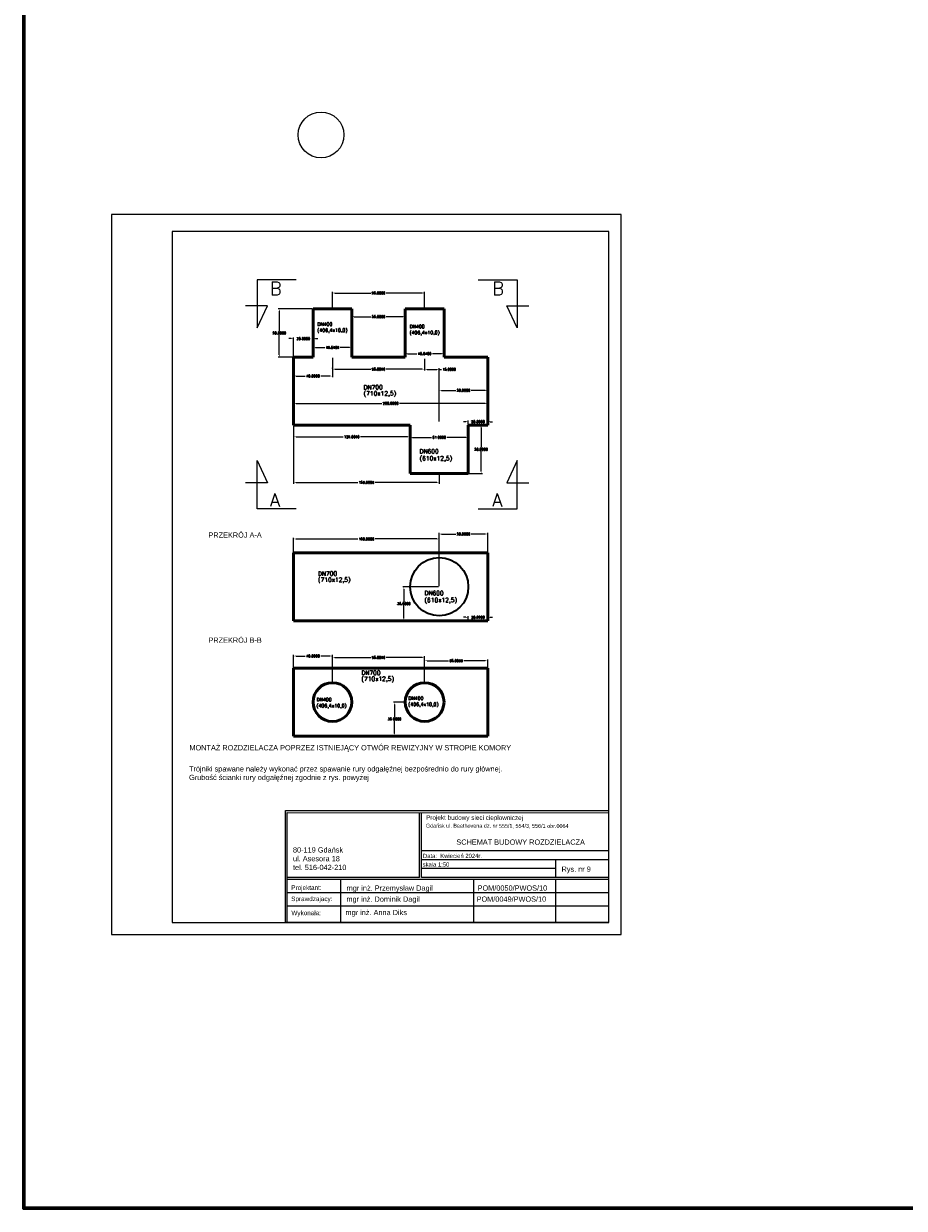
# Model space of a CAD drawing. Header units: metres. Extents: x 6538042 to 13082743, y 6022817 to 12049805.
# Tile 1 of 92: x 6538042 to 6538950, y 6022817 to 6024039. Entities that reach past the tile are written whole.
import ezdxf

# ---------------------------------------------------------------- set-up
doc = ezdxf.new("R2010")
doc.units = ezdxf.units.M
doc.header["$MEASUREMENT"] = 0
doc.layers.get('0').update_dxf_attribs({"linetype": 'CONTINUOUS', "lineweight": 18})
doc.layers.get('Defpoints').update_dxf_attribs({"linetype": 'CONTINUOUS'})
for name, color, linetype, lineweight in [('D - OPIS', 255, 'CONTINUOUS', 30), ('d-ciepłociag', 6, 'CONTINUOUS', 60), ('d-opis', 7, 'CONTINUOUS', 18), ('d-powrot', 5, 'CONTINUOUS', 53), ('opis', 7, 'CONTINUOUS', 18)]:
    doc.layers.add(name, color=color, linetype=linetype, lineweight=lineweight)
doc.layers.add('dg opis', color=7, linetype='CONTINUOUS')
doc.layers.add('Linie_tabeli', color=7, linetype='CONTINUOUS')
doc.layers.add('Linie_tabeli_druk', color=5, linetype='CONTINUOUS', plot=False)
doc.styles.get("Standard").update_dxf_attribs({"font": 'simplex.shx'})
doc.styles.add('Style-Arial', font='arial.ttf')
doc.dimstyles.get("Standard").update_dxf_attribs({"dimtxt": 0.18, "dimasz": 0.18, "dimexe": 0.18, "dimexo": 0.0625, "dimgap": 0.09, "dimtad": 0, "dimtih": 1, "dimtoh": 1, "dimdec": 4, "dimzin": 0, "dimdsep": 46, "dimtxsty": 'Standard', "dimcen": 0.09, "dimadec": 0, "dimazin": 0, "dimtfac": 1, "dimtdec": 4, "dimtofl": 0, "dimtmove": 0, "dimatfit": 3, "dimfxl": 1, "dimtolj": 1, "dimtzin": 0, "dimarcsym": 0})

# ---------------------------------------------------------------- blocks, each defined once
blk = doc.blocks.new('*D1176')
at = {"layer": 'd-opis', "color": 0, "lineweight": -2, "transparency": 16777216}
for p, q in [((6538317.8, 6023714), (6538315.3, 6023714)), ((6538320.3, 6023695.4), (6538320.3, 6023715.3)), ((6538340.3, 6023695.4), (6538340.3, 6023715.3)), ((6538342.8, 6023714), (6538345.3, 6023714))]:
    blk.add_line(p, q, dxfattribs=at)
at = {"layer": 'd-opis', "color": 0, "lineweight": 35, "transparency": 16777216}
for points in [[(6538317.8, 6023714.4), (6538317.8, 6023713.6), (6538320.3, 6023714)], [(6538342.8, 6023714.4), (6538342.8, 6023713.6), (6538340.3, 6023714)]]:
    blk.add_solid(points, dxfattribs=at)
at = {"layer": 'Defpoints', "color": 0, "lineweight": 35, "transparency": 16777216}
for p in [(6538340.3, 6023714), (6538320.3, 6023694.8), (6538340.3, 6023694.8)]:
    blk.add_point(p, dxfattribs=at)
at = {"layer": 'd-opis', "color": 0, "transparency": 16777216, "insert": (6538330.3, 6023714), "char_height": 2.5, "attachment_point": 5}
blk.add_mtext('\\A1;20.0000', dxfattribs=at)
blk = doc.blocks.new('*D1177')
at = {"layer": 'd-opis', "color": 0, "lineweight": -2, "transparency": 16777216}
for p, q in [((6538360.3, 6023745.4), (6538360.3, 6023762.3)), ((6538362.8, 6023761), (6538399.8, 6023761)), ((6538452.8, 6023761), (6538415.8, 6023761)), ((6538455.3, 6023745.4), (6538455.3, 6023762.3))]:
    blk.add_line(p, q, dxfattribs=at)
at = {"layer": 'd-opis', "color": 0, "lineweight": 35, "transparency": 16777216}
for points in [[(6538362.8, 6023761.5), (6538362.8, 6023760.6), (6538360.3, 6023761)], [(6538452.8, 6023761.5), (6538452.8, 6023760.6), (6538455.3, 6023761)]]:
    blk.add_solid(points, dxfattribs=at)
at = {"layer": 'Defpoints', "color": 0, "lineweight": 35, "transparency": 16777216}
for p in [(6538455.3, 6023761), (6538360.3, 6023744.8), (6538455.3, 6023744.8)]:
    blk.add_point(p, dxfattribs=at)
at = {"layer": 'd-opis', "color": 0, "transparency": 16777216, "insert": (6538407.8, 6023761), "char_height": 2.5, "attachment_point": 5}
blk.add_mtext('\\A1;95.0000', dxfattribs=at)
blk = doc.blocks.new('*D1178')
at = {"layer": 'd-opis', "color": 0, "lineweight": -2, "transparency": 16777216}
for p, q in [((6538380.3, 6023725.7), (6538380.3, 6023737.8)), ((6538382.8, 6023736.6), (6538399.8, 6023736.6)), ((6538432.8, 6023736.6), (6538415.8, 6023736.6)), ((6538435.3, 6023725.7), (6538435.3, 6023737.8))]:
    blk.add_line(p, q, dxfattribs=at)
at = {"layer": 'd-opis', "color": 0, "lineweight": 35, "transparency": 16777216}
for points in [[(6538382.8, 6023737), (6538382.8, 6023736.1), (6538380.3, 6023736.6)], [(6538432.8, 6023737), (6538432.8, 6023736.1), (6538435.3, 6023736.6)]]:
    blk.add_solid(points, dxfattribs=at)
at = {"layer": 'Defpoints', "color": 0, "lineweight": 35, "transparency": 16777216}
for p in [(6538435.3, 6023736.6), (6538380.3, 6023725.1), (6538435.3, 6023725.1)]:
    blk.add_point(p, dxfattribs=at)
at = {"layer": 'd-opis', "color": 0, "transparency": 16777216, "insert": (6538407.8, 6023736.6), "char_height": 2.5, "attachment_point": 5}
blk.add_mtext('\\A1;55.0000', dxfattribs=at)
blk = doc.blocks.new('*D1179')
at = {"layer": 'd-opis', "color": 0, "lineweight": -2, "transparency": 16777216}
for p, q in [((6538339.7, 6023744.8), (6538304.4, 6023744.8)), ((6538305.6, 6023742.3), (6538305.6, 6023721.7)), ((6538305.6, 6023697.3), (6538305.6, 6023717.9)), ((6538339.7, 6023694.8), (6538304.4, 6023694.8))]:
    blk.add_line(p, q, dxfattribs=at)
at = {"layer": 'd-opis', "color": 0, "lineweight": 35, "transparency": 16777216}
for points in [[(6538305.2, 6023742.3), (6538306, 6023742.3), (6538305.6, 6023744.8)], [(6538305.2, 6023697.3), (6538306, 6023697.3), (6538305.6, 6023694.8)]]:
    blk.add_solid(points, dxfattribs=at)
at = {"layer": 'Defpoints', "color": 0, "lineweight": 35, "transparency": 16777216}
for p in [(6538340.3, 6023744.8), (6538305.6, 6023694.8), (6538340.3, 6023694.8)]:
    blk.add_point(p, dxfattribs=at)
at = {"layer": 'd-opis', "color": 0, "transparency": 16777216, "insert": (6538305.6, 6023719.8), "char_height": 2.5, "attachment_point": 5}
blk.add_mtext('\\A1;50.0000', dxfattribs=at)
blk = doc.blocks.new('*D1181')
at = {"layer": 'd-opis', "color": 0, "lineweight": -2, "transparency": 16777216}
for p, q in [((6538500, 6023624.8), (6538514.8, 6023624.8)), ((6538513.5, 6023622.3), (6538513.5, 6023601.7)), ((6538513.5, 6023577.3), (6538513.5, 6023597.9)), ((6538500, 6023574.8), (6538514.8, 6023574.8))]:
    blk.add_line(p, q, dxfattribs=at)
at = {"layer": 'd-opis', "color": 0, "lineweight": 35, "transparency": 16777216}
for points in [[(6538513.1, 6023622.3), (6538513.9, 6023622.3), (6538513.5, 6023624.8)], [(6538513.1, 6023577.3), (6538513.9, 6023577.3), (6538513.5, 6023574.8)]]:
    blk.add_solid(points, dxfattribs=at)
at = {"layer": 'Defpoints', "color": 0, "lineweight": 35, "transparency": 16777216}
for p in [(6538499.3, 6023624.8), (6538499.3, 6023574.8), (6538513.5, 6023574.8)]:
    blk.add_point(p, dxfattribs=at)
at = {"layer": 'd-opis', "color": 0, "transparency": 16777216, "insert": (6538513.5, 6023599.8), "char_height": 2.5, "attachment_point": 5}
blk.add_mtext('\\A1;50.0000', dxfattribs=at)
blk = doc.blocks.new('*D1184')
at = {"layer": 'd-opis', "color": 0, "lineweight": -2, "transparency": 16777216}
for p, q in [((6538320.3, 6023659.2), (6538320.3, 6023645.9)), ((6538520.3, 6023659.2), (6538520.3, 6023645.9)), ((6538322.8, 6023647.2), (6538411.1, 6023647.2)), ((6538517.8, 6023647.2), (6538429.5, 6023647.2))]:
    blk.add_line(p, q, dxfattribs=at)
at = {"layer": 'd-opis', "color": 0, "lineweight": 35, "transparency": 16777216}
for points in [[(6538322.8, 6023647.6), (6538322.8, 6023646.8), (6538320.3, 6023647.2)], [(6538517.8, 6023647.6), (6538517.8, 6023646.8), (6538520.3, 6023647.2)]]:
    blk.add_solid(points, dxfattribs=at)
at = {"layer": 'Defpoints', "color": 0, "lineweight": 35, "transparency": 16777216}
for p in [(6538320.3, 6023659.8), (6538520.3, 6023659.8), (6538320.3, 6023647.2)]:
    blk.add_point(p, dxfattribs=at)
at = {"layer": 'd-opis', "color": 0, "transparency": 16777216, "insert": (6538420.3, 6023647.2), "char_height": 2.5, "attachment_point": 5}
blk.add_mtext('\\A1;200.0000', dxfattribs=at)
blk = doc.blocks.new('*D1185')
at = {"layer": 'd-opis', "color": 0, "lineweight": -2, "transparency": 16777216}
for p, q in [((6538497.8, 6023628.3), (6538495.3, 6023628.3)), ((6538500.3, 6023625.4), (6538500.3, 6023629.6)), ((6538520.3, 6023625.4), (6538520.3, 6023629.6)), ((6538522.8, 6023628.3), (6538525.3, 6023628.3))]:
    blk.add_line(p, q, dxfattribs=at)
at = {"layer": 'd-opis', "color": 0, "lineweight": 35, "transparency": 16777216}
for points in [[(6538497.8, 6023628.7), (6538497.8, 6023627.9), (6538500.3, 6023628.3)], [(6538522.8, 6023628.7), (6538522.8, 6023627.9), (6538520.3, 6023628.3)]]:
    blk.add_solid(points, dxfattribs=at)
at = {"layer": 'Defpoints', "color": 0, "lineweight": 35, "transparency": 16777216}
for p in [(6538500.3, 6023624.8), (6538520.3, 6023628.3), (6538520.3, 6023624.8)]:
    blk.add_point(p, dxfattribs=at)
at = {"layer": 'd-opis', "color": 0, "transparency": 16777216, "insert": (6538510.3, 6023628.3), "char_height": 2.5, "attachment_point": 5}
blk.add_mtext('\\A1;20.0000', dxfattribs=at)
blk = doc.blocks.new('*D1186')
at = {"layer": 'd-opis', "color": 0, "lineweight": -2, "transparency": 16777216}
for p, q in [((6538320.3, 6023624.2), (6538320.3, 6023611.4)), ((6538440.3, 6023624.2), (6538440.3, 6023611.4)), ((6538322.8, 6023612.7), (6538371.4, 6023612.7)), ((6538437.8, 6023612.7), (6538389.3, 6023612.7))]:
    blk.add_line(p, q, dxfattribs=at)
at = {"layer": 'd-opis', "color": 0, "lineweight": 35, "transparency": 16777216}
for points in [[(6538322.8, 6023613.1), (6538322.8, 6023612.3), (6538320.3, 6023612.7)], [(6538437.8, 6023613.1), (6538437.8, 6023612.3), (6538440.3, 6023612.7)]]:
    blk.add_solid(points, dxfattribs=at)
at = {"layer": 'Defpoints', "color": 0, "lineweight": 35, "transparency": 16777216}
for p in [(6538320.3, 6023624.8), (6538440.3, 6023624.8), (6538320.3, 6023612.7)]:
    blk.add_point(p, dxfattribs=at)
at = {"layer": 'd-opis', "color": 0, "transparency": 16777216, "insert": (6538380.3, 6023612.7), "char_height": 2.5, "attachment_point": 5}
blk.add_mtext('\\A1;120.0000', dxfattribs=at)
blk = doc.blocks.new('*D1187')
at = {"layer": 'd-opis', "color": 0, "lineweight": -2, "transparency": 16777216}
for p, q in [((6538320.3, 6023624.2), (6538320.3, 6023564.4)), ((6538470.3, 6023574.2), (6538470.3, 6023564.4)), ((6538322.8, 6023565.7), (6538386.4, 6023565.7)), ((6538467.8, 6023565.7), (6538404.3, 6023565.7))]:
    blk.add_line(p, q, dxfattribs=at)
at = {"layer": 'd-opis', "color": 0, "lineweight": 35, "transparency": 16777216}
for points in [[(6538322.8, 6023566.1), (6538322.8, 6023565.2), (6538320.3, 6023565.7)], [(6538467.8, 6023566.1), (6538467.8, 6023565.2), (6538470.3, 6023565.7)]]:
    blk.add_solid(points, dxfattribs=at)
at = {"layer": 'Defpoints', "color": 0, "lineweight": 35, "transparency": 16777216}
for p in [(6538320.3, 6023624.8), (6538470.3, 6023574.8), (6538470.3, 6023565.7)]:
    blk.add_point(p, dxfattribs=at)
at = {"layer": 'd-opis', "color": 0, "transparency": 16777216, "insert": (6538395.3, 6023565.7), "char_height": 2.5, "attachment_point": 5}
blk.add_mtext('\\A1;150.0000', dxfattribs=at)
blk = doc.blocks.new('*D1188')
at = {"layer": 'd-opis', "color": 0, "lineweight": -2, "transparency": 16777216}
for p, q in [((6538360.3, 6023694.1), (6538360.3, 6023674.2)), ((6538320.3, 6023675.7), (6538320.3, 6023674.2)), ((6538322.8, 6023675.4), (6538332.3, 6023675.4)), ((6538357.8, 6023675.4), (6538348.3, 6023675.4))]:
    blk.add_line(p, q, dxfattribs=at)
at = {"layer": 'd-opis', "color": 0, "lineweight": 13, "transparency": 16777216}
for points in [[(6538322.8, 6023675.8), (6538322.8, 6023675), (6538320.3, 6023675.4)], [(6538357.8, 6023675.8), (6538357.8, 6023675), (6538360.3, 6023675.4)]]:
    blk.add_solid(points, dxfattribs=at)
at = {"layer": 'Defpoints', "color": 0, "lineweight": 13, "transparency": 16777216}
for p in [(6538360.3, 6023694.7), (6538320.3, 6023676.3), (6538360.3, 6023675.4)]:
    blk.add_point(p, dxfattribs=at)
at = {"layer": 'd-opis', "color": 0, "transparency": 16777216, "insert": (6538340.3, 6023675.4), "char_height": 2.5, "attachment_point": 5}
blk.add_mtext('\\A1;40.0000', dxfattribs=at)
blk = doc.blocks.new('*D1189')
at = {"layer": 'd-opis', "color": 0, "lineweight": -2, "transparency": 16777216}
for p, q in [((6538360.3, 6023683.1), (6538360.3, 6023683.7)), ((6538362.8, 6023682.5), (6538399.8, 6023682.5)), ((6538452.8, 6023682.5), (6538415.8, 6023682.5)), ((6538455.3, 6023693.2), (6538455.3, 6023681.2))]:
    blk.add_line(p, q, dxfattribs=at)
at = {"layer": 'd-opis', "color": 0, "lineweight": 13, "transparency": 16777216}
for points in [[(6538362.8, 6023682.9), (6538362.8, 6023682.1), (6538360.3, 6023682.5)], [(6538452.8, 6023682.9), (6538452.8, 6023682.1), (6538455.3, 6023682.5)]]:
    blk.add_solid(points, dxfattribs=at)
at = {"layer": 'Defpoints', "color": 0, "lineweight": 13, "transparency": 16777216}
for p in [(6538360.3, 6023682.5), (6538455.3, 6023693.8), (6538455.3, 6023682.5)]:
    blk.add_point(p, dxfattribs=at)
at = {"layer": 'd-opis', "color": 0, "transparency": 16777216, "insert": (6538407.8, 6023682.5), "char_height": 2.5, "attachment_point": 5}
blk.add_mtext('\\A1;95.0000', dxfattribs=at)
blk = doc.blocks.new('*D1190')
at = {"layer": 'd-opis', "color": 0, "lineweight": -2, "transparency": 16777216}
for p, q in [((6538455.3, 6023693.2), (6538455.3, 6023681.1)), ((6538470.3, 6023628.6), (6538470.3, 6023683.6)), ((6538457.8, 6023682.3), (6538467.8, 6023682.3)), ((6538470.3, 6023682.3), (6538472.8, 6023682.3))]:
    blk.add_line(p, q, dxfattribs=at)
at = {"layer": 'd-opis', "color": 0, "lineweight": 13, "transparency": 16777216}
for points in [[(6538457.8, 6023682.7), (6538457.8, 6023681.9), (6538455.3, 6023682.3)], [(6538467.8, 6023682.7), (6538467.8, 6023681.9), (6538470.3, 6023682.3)]]:
    blk.add_solid(points, dxfattribs=at)
at = {"layer": 'Defpoints', "color": 0, "lineweight": 13, "transparency": 16777216}
for p in [(6538455.3, 6023693.8), (6538470.3, 6023682.3), (6538470.3, 6023628)]:
    blk.add_point(p, dxfattribs=at)
at = {"layer": 'd-opis', "color": 0, "transparency": 16777216, "insert": (6538480.6, 6023682.3), "char_height": 2.5, "attachment_point": 5}
blk.add_mtext('\\A1;15.0000', dxfattribs=at)
blk = doc.blocks.new('*D1191')
at = {"layer": 'd-opis', "color": 0, "lineweight": -2, "transparency": 16777216}
for p, q in [((6538470.3, 6023657.3), (6538470.3, 6023661.9)), ((6538472.8, 6023660.6), (6538487.3, 6023660.6)), ((6538517.8, 6023660.6), (6538503.3, 6023660.6)), ((6538520.3, 6023657.3), (6538520.3, 6023661.9))]:
    blk.add_line(p, q, dxfattribs=at)
at = {"layer": 'd-opis', "color": 0, "lineweight": 35, "transparency": 16777216}
for points in [[(6538472.8, 6023661), (6538472.8, 6023660.2), (6538470.3, 6023660.6)], [(6538517.8, 6023661), (6538517.8, 6023660.2), (6538520.3, 6023660.6)]]:
    blk.add_solid(points, dxfattribs=at)
at = {"layer": 'Defpoints', "color": 0, "lineweight": 35, "transparency": 16777216}
for p in [(6538520.3, 6023660.6), (6538470.3, 6023656.7), (6538520.3, 6023656.7)]:
    blk.add_point(p, dxfattribs=at)
at = {"layer": 'd-opis', "color": 0, "transparency": 16777216, "insert": (6538495.3, 6023660.6), "char_height": 2.5, "attachment_point": 5}
blk.add_mtext('\\A1;50.0000', dxfattribs=at)
blk = doc.blocks.new('*D1192')
at = {"layer": 'd-opis', "color": 0, "lineweight": -2, "transparency": 16777216}
for p, q in [((6538497.8, 6023426.7), (6538495.3, 6023426.7)), ((6538500.3, 6023423.8), (6538500.3, 6023427.9)), ((6538520.3, 6023423.8), (6538520.3, 6023427.9)), ((6538522.8, 6023426.7), (6538525.3, 6023426.7))]:
    blk.add_line(p, q, dxfattribs=at)
at = {"layer": 'd-opis', "color": 0, "lineweight": 13, "transparency": 16777216}
for points in [[(6538497.8, 6023427.1), (6538497.8, 6023426.2), (6538500.3, 6023426.7)], [(6538522.8, 6023427.1), (6538522.8, 6023426.2), (6538520.3, 6023426.7)]]:
    blk.add_solid(points, dxfattribs=at)
at = {"layer": 'Defpoints', "color": 0, "lineweight": 13, "transparency": 16777216}
for p in [(6538520.3, 6023426.7), (6538500.3, 6023423.1), (6538520.3, 6023423.1)]:
    blk.add_point(p, dxfattribs=at)
at = {"layer": 'd-opis', "color": 0, "transparency": 16777216, "insert": (6538510.3, 6023426.7), "char_height": 2.5, "attachment_point": 5}
blk.add_mtext('\\A1;20.0000', dxfattribs=at)
blk = doc.blocks.new('*D1193')
at = {"layer": 'd-opis', "color": 0, "lineweight": -2, "transparency": 16777216}
for p, q in [((6538470.3, 6023458.8), (6538470.3, 6023513.7)), ((6538472.8, 6023512.5), (6538487.3, 6023512.5)), ((6538517.8, 6023512.5), (6538503.3, 6023512.5)), ((6538520.3, 6023458.8), (6538520.3, 6023513.7))]:
    blk.add_line(p, q, dxfattribs=at)
at = {"layer": 'd-opis', "color": 0, "lineweight": 13, "transparency": 16777216}
for points in [[(6538472.8, 6023512.9), (6538472.8, 6023512.1), (6538470.3, 6023512.5)], [(6538517.8, 6023512.9), (6538517.8, 6023512.1), (6538520.3, 6023512.5)]]:
    blk.add_solid(points, dxfattribs=at)
at = {"layer": 'Defpoints', "color": 0, "lineweight": 13, "transparency": 16777216}
for p in [(6538520.3, 6023512.5), (6538470.3, 6023458.1), (6538520.3, 6023458.1)]:
    blk.add_point(p, dxfattribs=at)
at = {"layer": 'd-opis', "color": 0, "transparency": 16777216, "insert": (6538495.3, 6023512.5), "char_height": 2.5, "attachment_point": 5}
blk.add_mtext('\\A1;50.0000', dxfattribs=at)
blk = doc.blocks.new('*D1194')
at = {"layer": 'd-opis', "color": 0, "lineweight": -2, "transparency": 16777216}
for p, q in [((6538320.3, 6023458.8), (6538320.3, 6023508.7)), ((6538322.8, 6023507.4), (6538386.4, 6023507.4)), ((6538467.8, 6023507.4), (6538404.3, 6023507.4)), ((6538470.3, 6023458.8), (6538470.3, 6023508.7))]:
    blk.add_line(p, q, dxfattribs=at)
at = {"layer": 'd-opis', "color": 0, "lineweight": 13, "transparency": 16777216}
for points in [[(6538322.8, 6023507.8), (6538322.8, 6023507), (6538320.3, 6023507.4)], [(6538467.8, 6023507.8), (6538467.8, 6023507), (6538470.3, 6023507.4)]]:
    blk.add_solid(points, dxfattribs=at)
at = {"layer": 'Defpoints', "color": 0, "lineweight": 13, "transparency": 16777216}
for p in [(6538320.3, 6023507.4), (6538320.3, 6023458.1), (6538470.3, 6023458.1)]:
    blk.add_point(p, dxfattribs=at)
at = {"layer": 'd-opis', "color": 0, "transparency": 16777216, "insert": (6538395.3, 6023507.4), "char_height": 2.5, "attachment_point": 5}
blk.add_mtext('\\A1;150.0000', dxfattribs=at)
blk = doc.blocks.new('*D1195')
at = {"layer": 'd-opis', "color": 0, "lineweight": -2, "transparency": 16777216}
for p, q in [((6538469.7, 6023458.1), (6538432.7, 6023458.1)), ((6538433.9, 6023455.6), (6538433.9, 6023442.5)), ((6538433.9, 6023425.6), (6538433.9, 6023438.8)), ((6538469.7, 6023423.1), (6538432.7, 6023423.1))]:
    blk.add_line(p, q, dxfattribs=at)
at = {"layer": 'd-opis', "color": 0, "lineweight": 13, "transparency": 16777216}
for points in [[(6538433.5, 6023455.6), (6538434.3, 6023455.6), (6538433.9, 6023458.1)], [(6538433.5, 6023425.6), (6538434.3, 6023425.6), (6538433.9, 6023423.1)]]:
    blk.add_solid(points, dxfattribs=at)
at = {"layer": 'Defpoints', "color": 0, "lineweight": 13, "transparency": 16777216}
for p in [(6538470.3, 6023458.1), (6538433.9, 6023423.1), (6538470.3, 6023423.1)]:
    blk.add_point(p, dxfattribs=at)
at = {"layer": 'd-opis', "color": 0, "transparency": 16777216, "insert": (6538433.9, 6023440.6), "char_height": 2.5, "attachment_point": 5}
blk.add_mtext('\\A1;35.0000', dxfattribs=at)
blk = doc.blocks.new('*D1196')
at = {"layer": 'd-opis', "color": 0, "lineweight": -2, "transparency": 16777216}
for p, q in [((6538320.3, 6023339.8), (6538320.3, 6023387.9)), ((6538322.8, 6023386.7), (6538332.3, 6023386.7)), ((6538357.8, 6023386.7), (6538348.3, 6023386.7)), ((6538360.3, 6023359.8), (6538360.3, 6023387.9))]:
    blk.add_line(p, q, dxfattribs=at)
at = {"layer": 'd-opis', "color": 0, "lineweight": 13, "transparency": 16777216}
for points in [[(6538322.8, 6023387.1), (6538322.8, 6023386.2), (6538320.3, 6023386.7)], [(6538357.8, 6023387.1), (6538357.8, 6023386.2), (6538360.3, 6023386.7)]]:
    blk.add_solid(points, dxfattribs=at)
at = {"layer": 'Defpoints', "color": 0, "lineweight": 13, "transparency": 16777216}
for p in [(6538360.3, 6023386.7), (6538360.3, 6023359.2), (6538320.3, 6023339.2)]:
    blk.add_point(p, dxfattribs=at)
at = {"layer": 'd-opis', "color": 0, "transparency": 16777216, "insert": (6538340.3, 6023386.7), "char_height": 2.5, "attachment_point": 5}
blk.add_mtext('\\A1;40.0000', dxfattribs=at)
blk = doc.blocks.new('*D1197')
at = {"layer": 'd-opis', "color": 0, "lineweight": -2, "transparency": 16777216}
for p, q in [((6538360.3, 6023359.8), (6538360.3, 6023386.4)), ((6538362.8, 6023385.2), (6538399.8, 6023385.2)), ((6538452.8, 6023385.2), (6538415.8, 6023385.2)), ((6538455.3, 6023359.8), (6538455.3, 6023386.4))]:
    blk.add_line(p, q, dxfattribs=at)
at = {"layer": 'd-opis', "color": 0, "lineweight": 13, "transparency": 16777216}
for points in [[(6538362.8, 6023385.6), (6538362.8, 6023384.7), (6538360.3, 6023385.2)], [(6538452.8, 6023385.6), (6538452.8, 6023384.7), (6538455.3, 6023385.2)]]:
    blk.add_solid(points, dxfattribs=at)
at = {"layer": 'Defpoints', "color": 0, "lineweight": 13, "transparency": 16777216}
for p in [(6538455.3, 6023385.2), (6538360.3, 6023359.2), (6538455.3, 6023359.2)]:
    blk.add_point(p, dxfattribs=at)
at = {"layer": 'd-opis', "color": 0, "transparency": 16777216, "insert": (6538407.8, 6023385.2), "char_height": 2.5, "attachment_point": 5}
blk.add_mtext('\\A1;95.0000', dxfattribs=at)
blk = doc.blocks.new('*D1198')
at = {"layer": 'd-opis', "color": 0, "lineweight": -2, "transparency": 16777216}
for p, q in [((6538455.3, 6023359.8), (6538455.3, 6023383)), ((6538457.8, 6023381.8), (6538479.8, 6023381.8)), ((6538517.8, 6023381.8), (6538495.8, 6023381.8)), ((6538520.3, 6023340.5), (6538520.3, 6023383))]:
    blk.add_line(p, q, dxfattribs=at)
at = {"layer": 'd-opis', "color": 0, "lineweight": 13, "transparency": 16777216}
for points in [[(6538457.8, 6023382.2), (6538457.8, 6023381.4), (6538455.3, 6023381.8)], [(6538517.8, 6023382.2), (6538517.8, 6023381.4), (6538520.3, 6023381.8)]]:
    blk.add_solid(points, dxfattribs=at)
at = {"layer": 'Defpoints', "color": 0, "lineweight": 13, "transparency": 16777216}
for p in [(6538520.3, 6023381.8), (6538455.3, 6023359.2), (6538520.3, 6023339.8)]:
    blk.add_point(p, dxfattribs=at)
at = {"layer": 'd-opis', "color": 0, "transparency": 16777216, "insert": (6538487.8, 6023381.8), "char_height": 2.5, "attachment_point": 5}
blk.add_mtext('\\A1;65.0000', dxfattribs=at)
blk = doc.blocks.new('*D1199')
at = {"layer": 'd-opis', "color": 0, "lineweight": -2, "transparency": 16777216}
for p, q in [((6538434.7, 6023339.2), (6538423.1, 6023339.2)), ((6538424.3, 6023336.7), (6538424.3, 6023323.6)), ((6538424.3, 6023306.7), (6538424.3, 6023319.8)), ((6538454.7, 6023304.2), (6538423.1, 6023304.2))]:
    blk.add_line(p, q, dxfattribs=at)
at = {"layer": 'd-opis', "color": 0, "lineweight": 13, "transparency": 16777216}
for points in [[(6538423.9, 6023336.7), (6538424.7, 6023336.7), (6538424.3, 6023339.2)], [(6538423.9, 6023306.7), (6538424.7, 6023306.7), (6538424.3, 6023304.2)]]:
    blk.add_solid(points, dxfattribs=at)
at = {"layer": 'Defpoints', "color": 0, "lineweight": 13, "transparency": 16777216}
for p in [(6538435.3, 6023339.2), (6538424.3, 6023304.2), (6538455.3, 6023304.2)]:
    blk.add_point(p, dxfattribs=at)
at = {"layer": 'd-opis', "color": 0, "transparency": 16777216, "insert": (6538424.3, 6023321.7), "char_height": 2.5, "attachment_point": 5}
blk.add_mtext('\\A1;35.0000', dxfattribs=at)

msp = doc.modelspace()

# ---------------------------------------------------------------- linework, layer by layer
at = {"layer": 'd-ciepłociag', "color": 1, "linetype": 'Continuous'}
msp.add_lwpolyline([(6538042.23156, 6025634.92527), (6539856.82783, 6025634.92527), (6539856.82783, 6022817.20176), (6538042.23156, 6022817.20176)], close=True, dxfattribs=at)
at = {"layer": 'd-opis'}
for p, q in [((6538323.02759, 6023774.70005), (6538282.85084, 6023774.70005)), ((6538282.85084, 6023774.70005), (6538282.85084, 6023725.10321)), ((6538510.40931, 6023774.70005), (6538550.58606, 6023774.70005)), ((6538550.58606, 6023774.70005), (6538550.58606, 6023725.10321)), ((6538293.26086, 6023747.86911), (6538270.81435, 6023747.86911)), ((6538282.85084, 6023725.10321), (6538293.26086, 6023747.86911)), ((6538550.58606, 6023725.10321), (6538540.17604, 6023747.86911)), ((6538540.17604, 6023747.86911), (6538562.62255, 6023747.86911)), ((6538340.33649, 6023701.91509), (6538340.33649, 6023706.0542)), ((6538342.83649, 6023704.8042), (6538352.33052, 6023704.8042)), ((6538377.83645, 6023704.8042), (6538368.34242, 6023704.8042)), ((6538380.33645, 6023701.91509), (6538380.33645, 6023706.0542)), ((6538435.33645, 6023702.20707), (6538435.33645, 6023697.21085)), ((6538437.83645, 6023698.46085), (6538447.3305, 6023698.46085)), ((6538472.83645, 6023698.46085), (6538463.3424, 6023698.46085)), ((6538475.33645, 6023702.20707), (6538475.33645, 6023697.21085)), ((6538440.33645, 6023608.32256), (6538440.33645, 6023613.37575)), ((6538442.83645, 6023612.12575), (6538462.3305, 6023612.12575)), ((6538497.83645, 6023612.12575), (6538478.3424, 6023612.12575)), ((6538500.33645, 6023608.32256), (6538500.33645, 6023613.37575)), ((6538282.85084, 6023538.59194), (6538282.85084, 6023588.18878)), ((6538282.85084, 6023588.18878), (6538293.26086, 6023565.42288)), ((6538550.58606, 6023588.18878), (6538540.17604, 6023565.42288)), ((6538550.58606, 6023538.59194), (6538550.58606, 6023588.18878)), ((6538293.26086, 6023565.42288), (6538270.81435, 6023565.42288)), ((6538540.17604, 6023565.42288), (6538562.62255, 6023565.42288)), ((6538323.02759, 6023538.59194), (6538282.85084, 6023538.59194)), ((6538510.40931, 6023538.59194), (6538550.58606, 6023538.59194))]:
    msp.add_line(p, q, dxfattribs=at)
at = {"layer": 'd-opis', "lineweight": 13}
msp.add_circle((6538348.58975, 6023924.01615), 23.60836, dxfattribs=at)
at = {"layer": 'd-opis', "lineweight": 35}
for points in [[(6538342.83649, 6023705.22087), (6538342.83649, 6023704.38754), (6538340.33649, 6023704.8042)], [(6538377.83645, 6023705.22087), (6538377.83645, 6023704.38754), (6538380.33645, 6023704.8042)], [(6538437.83645, 6023698.87752), (6538437.83645, 6023698.04419), (6538435.33645, 6023698.46085)], [(6538472.83645, 6023698.87752), (6538472.83645, 6023698.04419), (6538475.33645, 6023698.46085)], [(6538442.83645, 6023612.54242), (6538442.83645, 6023611.70908), (6538440.33645, 6023612.12575)], [(6538497.83645, 6023612.54242), (6538497.83645, 6023611.70908), (6538500.33645, 6023612.12575)]]:
    msp.add_solid(points, dxfattribs=at)
at = {"layer": 'd-powrot'}
for p, q in [((6538340.33649, 6023694.80254), (6538340.33649, 6023744.79735)), ((6538340.33649, 6023744.79735), (6538380.33645, 6023744.79735)), ((6538380.33645, 6023694.80409), (6538380.33645, 6023744.79735)), ((6538435.33645, 6023694.80409), (6538435.33645, 6023744.79735)), ((6538435.33645, 6023744.79735), (6538475.33645, 6023744.79735)), ((6538475.33645, 6023694.80409), (6538475.33645, 6023744.79735)), ((6538320.33649, 6023694.80254), (6538340.33649, 6023694.80254)), ((6538340.33649, 6023694.80254), (6538320.33649, 6023694.80254)), ((6538320.33649, 6023694.80254), (6538320.33649, 6023624.80254)), ((6538380.33645, 6023694.80409), (6538435.33645, 6023694.80409)), ((6538475.33645, 6023694.80409), (6538520.33645, 6023694.80409)), ((6538520.33645, 6023694.80409), (6538520.33645, 6023624.80254)), ((6538320.33649, 6023624.80254), (6538440.33645, 6023624.80254)), ((6538440.33645, 6023574.80254), (6538440.33645, 6023624.80254)), ((6538440.33645, 6023624.80254), (6538440.33645, 6023574.80254)), ((6538500.33645, 6023574.80254), (6538500.33645, 6023624.80254)), ((6538500.33645, 6023624.80254), (6538520.33645, 6023624.80254)), ((6538440.33645, 6023574.80254), (6538500.33645, 6023574.80254)), ((6538320.33649, 6023493.13033), (6538340.33649, 6023493.13033)), ((6538340.33649, 6023493.13033), (6538320.33649, 6023493.13033)), ((6538320.33649, 6023493.13033), (6538320.33649, 6023423.13033)), ((6538340.33649, 6023493.13033), (6538520.33645, 6023493.13189)), ((6538520.33645, 6023493.13189), (6538520.33645, 6023423.13033)), ((6538320.33649, 6023423.13113), (6538500.33645, 6023423.13113)), ((6538500.33645, 6023423.13033), (6538520.33645, 6023423.13033)), ((6538320.33649, 6023374.21701), (6538340.33649, 6023374.21701)), ((6538340.33649, 6023374.21701), (6538320.33649, 6023374.21701)), ((6538320.33649, 6023374.21701), (6538320.33649, 6023304.21701)), ((6538340.33649, 6023374.21701), (6538520.33645, 6023374.21857)), ((6538520.33645, 6023374.21857), (6538520.33645, 6023304.21701)), ((6538320.33649, 6023304.21781), (6538520.33645, 6023304.21781))]:
    msp.add_line(p, q, dxfattribs=at)
at = {"layer": 'd-powrot', "lineweight": 35}
msp.add_circle((6538470.33645, 6023458.13111), 30, dxfattribs=at)
at = {"layer": 'd-powrot'}
for centre in [(6538360.33647, 6023339.21779), (6538455.33645, 6023339.21779)]:
    msp.add_circle(centre, 20, dxfattribs=at)
at = {"layer": 'Linie_tabeli'}
for p, q in [((6538311.89872, 6023227.35587), (6538645.16531, 6023227.35587)), ((6538313.74127, 6023225.51332), (6538645.16531, 6023224.8936))]:
    msp.add_line(p, q, dxfattribs=at)
msp.add_lwpolyline([(6538195.16531, 6023111.89507), (6538645.16531, 6023111.89507), (6538645.16531, 6023824.39507), (6538195.16531, 6023824.39507)], close=True, dxfattribs=at)
at = {"layer": 'Linie_tabeli_druk'}
msp.add_lwpolyline([(6538132.66531, 6023099.39507), (6538657.66531, 6023099.39507), (6538657.66531, 6023841.89507), (6538132.66531, 6023841.89507)], close=True, dxfattribs=at)
at = {"layer": 'opis', "color": 7}
for p, q in [((6538311.89872, 6023111.89507), (6538311.89872, 6023227.35587)), ((6538313.74127, 6023111.89507), (6538313.74127, 6023225.51332)), ((6538450.09022, 6023158.26012), (6538450.08975, 6023225.25836)), ((6538451.93278, 6023158.26012), (6538451.93278, 6023225.25492)), ((6538645.30621, 6023185.89859), (6538451.93278, 6023185.89842)), ((6538645.30621, 6023176.68583), (6538451.93278, 6023176.68565)), ((6538590.12428, 6023176.68565), (6538590.12428, 6023158.26012)), ((6538450.09022, 6023158.26012), (6538313.74127, 6023158.26012)), ((6538590.12428, 6023167.47288), (6538451.93278, 6023167.47288)), ((6538645.26834, 6023158.26012), (6538451.93278, 6023158.26012)), ((6538645.26834, 6023156.41756), (6538313.74127, 6023156.41756)), ((6538369.01787, 6023111.89507), (6538369.01787, 6023156.41756)), ((6538505.53618, 6023156.41756), (6538505.53618, 6023111.89507)), ((6538590.12428, 6023156.41756), (6538590.12428, 6023111.89507)), ((6538645.24251, 6023142.59871), (6538313.74127, 6023142.59841)), ((6538645.21669, 6023128.77926), (6538313.74127, 6023128.77926)), ((6538645.21669, 6023111.89507), (6538311.89872, 6023111.89507))]:
    msp.add_line(p, q, dxfattribs=at)

# ---------------------------------------------------------------- texts
at = {"color": 7, "lineweight": 40, "style": 'Style-Arial'}
for s, p in [('PRZEKRÓJ A-A', (6538232.57031, 6023508.73414)), ('PRZEKRÓJ B-B', (6538232.57031, 6023400.35227)), ('MONTAŻ ROZDZIELACZA POPRZEZ ISTNIEJĄCY OTWÓR REWIZYJNY W STROPIE KOMORY', (6538212.97836, 6023289.40385)), ('Trójniki spawane należy wykonać przez spawanie rury odgałęźnej bezpośrednio do rury głównej.  ', (6538212.5595, 6023267.62739)), ('Grubość ścianki rury odgałęźnej zgodnie z rys. powyżej', (6538212.5595, 6023258.81705)), ('SCHEMAT BUDOWY ROZDZIELACZA', (6538488.02247, 6023192.12511)), ('Rys. nr 9', (6538596.3992, 6023164.21028))]:
    msp.add_text(s, height=5.4, dxfattribs=at).set_placement(p)
at = {"color": 7, "style": 'Style-Arial'}
for s, p in [('80-119 Gdańsk', (6538319.65658, 6023184.0545)), ('tel. 516-042-210', (6538319.65658, 6023166.02075)), ('ul. Asesora 18', (6538319.65658, 6023175.03762))]:
    msp.add_text(s, height=5.4101261, dxfattribs=at).set_placement(p)
at = {"color": 0, "style": 'Style-Arial'}
for s, p in [('Data:  Kwiecień 2024r. ', (6538453.65118, 6023178.4478)), ('skala 1:50', (6538453.31539, 6023169.55004))]:
    msp.add_text(s, height=4.32, rotation=0.03627825, dxfattribs=at).set_placement(p)
at = {"layer": 'D - OPIS', "color": 7, "linetype": 'Continuous', "lineweight": 30, "width": 247.7581642, "attachment_point": 1, "style": 'Style-Arial'}
for s, insert, char_height in [('Projektant:', (6538317.93504, 6023150.17476), 4.68), ('mgr inż. Przemysław Dagil                      POM/0050/PWOS/10', (6538374.95259, 6023150.14009), 5.4), ('Sprawdzajacy:', (6538317.84921, 6023138.63966), 4.68), ('mgr inż. Dominik Dagil                            POM/0049/PWOS/10', (6538374.76774, 6023138.72638), 5.4), ('Wykonała:', (6538318.0351, 6023124.14706), 4.68), (' mgr inż. Anna Diks                      ', (6538371.70258, 6023124.93333), 5.4)]:
    msp.add_mtext(s, dxfattribs=dict(at, insert=insert, char_height=char_height))
at = {"layer": 'd-opis'}
for s, height, rotation, p in [('B', 13.4616, 359.86804917, (6538295.80382, 6023758.93668)), ('B', 13.4616, 359.86804917, (6538524.92585, 6023758.93668)), ('(406,4x10,0)', 3.5421786, 0.13195081, (6538344.6098, 6023720.83665)), ('DN400', 3.542179, 0.13195081, (6538344.69603, 6023727.1051)), ('(406,4x10,0)', 3.5421786, 0.13195081, (6538439.65481, 6023718.42345)), ('DN400', 3.542179, 0.13195081, (6538439.74104, 6023724.6919)), ('(710x12,5)', 4.4872, 0.13195079, (6538392.36347, 6023655.23999)), ('DN700 ', 4.4872, 0.13195079, (6538392.36347, 6023661.54756)), ('DN600', 4.4872, 0.13195079, (6538450.01823, 6023595.49014)), ('(610x12,5)', 4.4872, 0.13195079, (6538450.01823, 6023588.29828)), ('A', 13.4616, 0.1319508, (6538295.83482, 6023540.89375)), ('A', 13.4616, 0.1319508, (6538524.95685, 6023540.89375)), ('(710x12,5)', 4.4872, 0.13195079, (6538345.38596, 6023463.14879)), ('DN700 ', 4.4872, 0.13195079, (6538345.38596, 6023469.45636)), ('DN600', 4.4872, 0.13195079, (6538455.07928, 6023449.33249)), ('(610x12,5)', 4.4872, 0.13195079, (6538455.07928, 6023442.14063)), ('(710x12,5)', 4.4872, 0.13195079, (6538390.11581, 6023360.90417)), ('DN700 ', 4.4872, 0.13195079, (6538390.11581, 6023367.21174)), ('DN400', 3.542179, 0.13195081, (6538343.86525, 6023339.98136)), ('DN400', 3.542179, 0.13195081, (6538438.51445, 6023341.3469)), ('(406,4x10,0)', 3.5421786, 0.13195081, (6538343.77902, 6023333.71291)), ('(406,4x10,0)', 3.5421786, 0.13195081, (6538438.42822, 6023335.07845))]:
    msp.add_text(s, height=height, rotation=rotation, dxfattribs=at).set_placement(p)
at = {"layer": 'd-opis', "char_height": 2.5, "attachment_point": 5}
for s, insert in [('\\A1;40.6400', (6538360.33647, 6023704.8042)), ('\\A1;40.6400', (6538455.33645, 6023698.46085)), ('\\A1;61.0000', (6538470.33645, 6023612.12575))]:
    msp.add_mtext(s, dxfattribs=dict(at, insert=insert))
at = {"layer": 'dg opis', "color": 7, "linetype": 'Continuous', "lineweight": 30, "attachment_point": 1, "rotation": 359.8637858, "style": 'Style-Arial'}
for s, insert, char_height, width in [('Projekt budowy sieci ciepłowniczej ', (6538456.85671, 6023222.52984), 4.68, 247.7581642), ('Gdańsk ul. Beethovena dz. nr 555/1, 554/3, 556/1 obr.0064', (6538456.67298, 6023213.78778), 4, 167.1302161)]:
    msp.add_mtext(s, dxfattribs=dict(at, insert=insert, char_height=char_height, width=width))

# ---------------------------------------------------------------- dimensions: what is measured, and where the dimension line sits
at = {"layer": 'd-opis'}
for base, p1, p2, picture, middle in [((6538455.33645, 6023761.04602), (6538360.33647, 6023744.80409), (6538455.33645, 6023744.80409), '*D1177', (6538407.83646, 6023761.04602)), ((6538435.33645, 6023736.56418), (6538380.33645, 6023725.08155), (6538435.33645, 6023725.08155), '*D1178', (6538407.83645, 6023736.56418)), ((6538340.33649, 6023714.00492), (6538320.33649, 6023694.80254), (6538340.33649, 6023694.79735), '*D1176', (6538330.33649, 6023714.00492)), ((6538360.33647, 6023675.41101), (6538320.33649, 6023676.32725), (6538360.33647, 6023694.71978), '*D1188', (6538340.33648, 6023675.41101)), ((6538455.33645, 6023682.49135), (6538360.33647, 6023682.49135), (6538455.33645, 6023693.84156), '*D1189', (6538407.83646, 6023682.49135)), ((6538470.33645, 6023682.32305), (6538455.33645, 6023693.84156), (6538470.33645, 6023627.97873), '*D1190', (6538480.60431, 6023682.32305)), ((6538320.33649, 6023647.19563), (6538520.33645, 6023659.80331), (6538320.33649, 6023659.80331), '*D1184', (6538420.33647, 6023647.19563)), ((6538520.33645, 6023660.63183), (6538470.33645, 6023656.67358), (6538520.33645, 6023656.67358), '*D1191', (6538495.33645, 6023660.63183)), ((6538320.33649, 6023612.69673), (6538440.33645, 6023624.80254), (6538320.33649, 6023624.80254), '*D1186', (6538380.33647, 6023612.69673)), ((6538470.33645, 6023565.6508), (6538320.33649, 6023624.80254), (6538470.33645, 6023574.80254), '*D1187', (6538395.33647, 6023565.6508)), ((6538520.33645, 6023628.32238), (6538500.33645, 6023624.80254), (6538520.33645, 6023624.80254), '*D1185', (6538510.33645, 6023628.32238)), ((6538520.33645, 6023512.47577), (6538470.33645, 6023458.13111), (6538520.33645, 6023458.13111), '*D1193', (6538495.33645, 6023512.47577)), ((6538320.33649, 6023507.42729), (6538470.33645, 6023458.13111), (6538320.33649, 6023458.13033), '*D1194', (6538395.33647, 6023507.42729)), ((6538520.33645, 6023426.65018), (6538500.33645, 6023423.13033), (6538520.33645, 6023423.13033), '*D1192', (6538510.33645, 6023426.65018)), ((6538360.33647, 6023386.65633), (6538320.33649, 6023339.21701), (6538360.33647, 6023359.21779), '*D1196', (6538340.33648, 6023386.65633)), ((6538455.33645, 6023385.15444), (6538360.33647, 6023359.21779), (6538455.33645, 6023359.21779), '*D1197', (6538407.83646, 6023385.15444)), ((6538520.33645, 6023381.77512), (6538455.33645, 6023359.21779), (6538520.33645, 6023339.84279), '*D1198', (6538487.83645, 6023381.77512))]:
    dim = msp.add_linear_dim(base=base, p1=p1, p2=p2, dimstyle='Standard', override={"dimtxt": 2.5, "dimasz": 2.5, "dimexe": 1.25, "dimexo": 0.625, "dimgap": 0.625}, dxfattribs=at)
    dim.commit()
    dim.dimension.update_dxf_attribs({"geometry": picture, "text_midpoint": middle})
for base, p1, p2, picture, middle in [((6538305.61297, 6023694.79735), (6538340.33649, 6023744.79735), (6538340.33649, 6023694.79735), '*D1179', (6538305.61297, 6023719.79735)), ((6538513.52666, 6023574.80254), (6538499.33645, 6023624.80254), (6538499.33645, 6023574.80254), '*D1181', (6538513.52666, 6023599.80254)), ((6538433.92409, 6023423.13113), (6538470.33645, 6023458.13111), (6538470.33645, 6023423.13113), '*D1195', (6538433.92409, 6023440.63112)), ((6538424.32256, 6023304.21781), (6538435.33645, 6023339.21779), (6538455.33645, 6023304.21781), '*D1199', (6538424.32256, 6023321.7178))]:
    dim = msp.add_linear_dim(base=base, p1=p1, p2=p2, angle=90, dimstyle='Standard', override={"dimtxt": 2.5, "dimasz": 2.5, "dimexe": 1.25, "dimexo": 0.625, "dimgap": 0.625}, dxfattribs=at)
    dim.commit()
    dim.dimension.update_dxf_attribs({"geometry": picture, "text_midpoint": middle})

doc.saveas('drawing.dxf')
